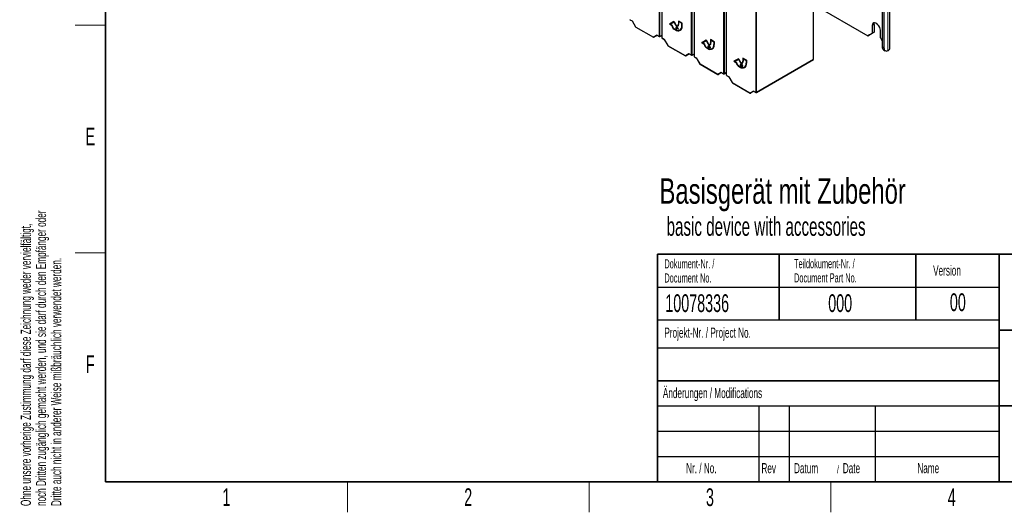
# Paper-space layout 'Blatt4' of a CAD drawing. Header units: millimetres. Extents: x 5 to 418, y 2 to 292.
# Tile 1 of 65: x 9 to 203, y 6 to 103. Entities that reach past the tile are written whole.
import ezdxf

# ---------------------------------------------------------------- set-up
doc = ezdxf.new("R2010")
doc.units = ezdxf.units.MM
doc.layers.add('SLD-0', color=7, linetype='Continuous')
doc.styles.add('SLDTEXTSTYLE0', font='TXT', dxfattribs={"width": 0.7})
doc.styles.add('SLDTEXTSTYLE1', font='TXT', dxfattribs={"width": 0.605})

psp = doc.layouts.new('Blatt4')

# ---------------------------------------------------------------- linework, layer by layer
at = {"color": 7, "linetype": 'Continuous', "lineweight": 25}
for p, q in [((180.88, 97.7), (180.88, 220.18)), ((179.36, 113.08), (179.36, 97.95)), ((179.71, 112.88), (179.71, 97.75)), ((148.58, 109.64), (148.58, 92.39)), ((165.8, 95.5), (165.8, 109.05)), ((135.85, 107.84), (135.85, 99.74)), ((142.22, 108.08), (142.22, 96.07)), ((165.8, 106.29), (176.53, 100.1)), ((129.55, 103.3), (129.98, 103.06)), ((129.98, 103.06), (130.65, 101.89)), ((130.7, 101.85), (134.17, 99.84)), ((138.24, 102.94), (137.36, 102.43)), ((137.39, 102.45), (137.36, 102.43)), ((137.36, 102.43), (137.84, 102.15)), ((138.24, 102.94), (137.39, 102.45)), ((137.39, 102.45), (137.88, 102.17)), ((137.49, 102.42), (138.24, 102.85)), ((137.89, 102.19), (137.49, 102.42)), ((137.88, 102.17), (137.84, 102.15)), ((139.13, 101.41), (138.24, 102.94)), ((138.28, 102.88), (138.24, 102.85)), ((138.24, 102.85), (139, 101.55)), ((138.28, 102.88), (139.03, 101.57)), ((138.56, 101.35), (138.28, 101.51)), ((138.28, 101.45), (138.56, 101.29)), ((138.31, 101.47), (138.6, 101.31)), ((139, 101.55), (138.6, 101.78)), ((138.68, 101.71), (138.65, 101.69)), ((138.65, 101.69), (139.13, 101.41)), ((138.68, 101.71), (139.09, 101.47)), ((138.77, 101.37), (138.73, 101.35)), ((138.73, 101.35), (138.78, 101.35)), ((139, 102.09), (138.96, 102.06)), ((138.96, 102.06), (139, 102)), ((139, 102.09), (139.03, 102.02)), ((139.03, 101.57), (139, 101.55)), ((139.83, 102.64), (139.13, 103.04)), ((139.13, 103.04), (139.13, 102.43)), ((139.16, 103.02), (139.16, 102.45)), ((139.22, 102.97), (139.18, 102.95)), ((139.18, 102.4), (139.18, 102.95)), ((139.18, 102.95), (139.78, 102.6)), ((139.22, 102.97), (139.82, 102.63)), ((139.42, 101.26), (139.46, 101.28)), ((139.82, 102.63), (139.78, 102.6)), ((139.78, 102.6), (139.78, 102.05)), ((139.82, 102.63), (139.82, 102.07)), ((139.83, 102.02), (139.83, 102.64)), ((177.42, 102.14), (177.42, 100.61)), ((177.77, 102.34), (177.77, 100.81)), ((179.01, 99.69), (179.01, 101.22)), ((134.93, 100.2), (134.3, 99.84)), ((134.89, 100.22), (135.32, 99.98)), ((135.44, 99.98), (135.85, 100.21)), ((135.92, 99.63), (136.34, 99.39)), ((136.34, 99.39), (137.01, 98.22)), ((144.61, 99.27), (143.72, 98.76)), ((144.61, 99.27), (143.76, 98.78)), ((143.85, 98.74), (144.61, 99.18)), ((145.49, 97.74), (144.61, 99.27)), ((144.64, 99.2), (144.61, 99.18)), ((144.61, 99.18), (145.36, 97.87)), ((144.64, 99.2), (145.4, 97.89)), ((146.2, 98.96), (145.49, 99.37)), ((145.49, 99.37), (145.49, 98.76)), ((145.53, 99.35), (145.53, 98.78)), ((145.58, 99.3), (145.54, 99.28)), ((145.54, 98.73), (145.54, 99.28)), ((145.54, 99.28), (146.15, 98.93)), ((145.58, 99.3), (146.18, 98.95)), ((176.53, 100.1), (177.42, 100.61)), ((176.89, 100.3), (176.53, 100.1)), ((177.77, 100.81), (176.89, 100.3)), ((177.42, 100.61), (177.77, 100.81)), ((179.01, 99.69), (179.36, 99.08)), ((137.06, 98.17), (140.54, 96.17)), ((143.76, 98.78), (143.72, 98.76)), ((143.72, 98.76), (144.2, 98.48)), ((143.76, 98.78), (144.24, 98.5)), ((144.25, 98.51), (143.85, 98.74)), ((144.24, 98.5), (144.2, 98.48)), ((144.93, 97.68), (144.64, 97.84)), ((144.64, 97.78), (144.93, 97.61)), ((144.68, 97.8), (144.96, 97.63)), ((145.36, 97.87), (144.96, 98.1)), ((145.05, 98.03), (145.01, 98.01)), ((145.01, 98.01), (145.49, 97.74)), ((145.05, 98.03), (145.46, 97.8)), ((145.13, 97.7), (145.09, 97.68)), ((145.09, 97.68), (145.14, 97.68)), ((145.36, 98.41), (145.33, 98.39)), ((145.33, 98.39), (145.36, 98.33)), ((145.36, 98.41), (145.4, 98.35)), ((145.4, 97.89), (145.36, 97.87)), ((145.79, 97.59), (145.82, 97.61)), ((146.18, 98.95), (146.15, 98.93)), ((146.15, 98.93), (146.15, 98.38)), ((146.18, 98.95), (146.18, 98.4)), ((146.2, 98.35), (146.2, 98.96)), ((179.62, 97.38), (179.97, 97.18)), ((180.51, 97.19), (180.59, 97.24)), ((141.29, 96.53), (140.67, 96.17)), ((141.25, 96.55), (141.68, 96.3)), ((141.81, 96.3), (142.22, 96.54)), ((142.28, 95.96), (142.71, 95.71)), ((142.7, 95.71), (143.38, 94.55)), ((150.97, 95.59), (150.09, 95.08)), ((150.97, 95.59), (150.12, 95.1)), ((150.22, 95.07), (150.97, 95.51)), ((151.85, 94.06), (150.97, 95.59)), ((151.01, 95.53), (150.97, 95.51)), ((150.97, 95.51), (151.73, 94.2)), ((151.01, 95.53), (151.76, 94.22)), ((152.56, 95.29), (151.85, 95.7)), ((151.85, 95.7), (151.85, 95.08)), ((151.89, 95.68), (151.89, 95.1)), ((151.94, 95.62), (151.91, 95.6)), ((151.91, 95.05), (151.91, 95.6)), ((151.91, 95.6), (152.51, 95.26)), ((151.94, 95.62), (152.54, 95.28)), ((154.54, 88.95), (165.78, 95.44)), ((143.42, 94.5), (146.9, 92.49)), ((150.12, 95.1), (150.09, 95.08)), ((150.09, 95.08), (150.57, 94.81)), ((150.12, 95.1), (150.6, 94.83)), ((150.62, 94.84), (150.22, 95.07)), ((150.6, 94.83), (150.57, 94.81)), ((151.29, 94), (151.01, 94.16)), ((151.01, 94.1), (151.29, 93.94)), ((151.04, 94.12), (151.32, 93.96)), ((151.73, 94.2), (151.32, 94.43)), ((151.41, 94.36), (151.38, 94.34)), ((151.38, 94.34), (151.85, 94.06)), ((151.41, 94.36), (151.82, 94.12)), ((151.49, 94.03), (151.46, 94.01)), ((151.46, 94.01), (151.51, 94.01)), ((151.72, 94.74), (151.69, 94.72)), ((151.69, 94.72), (151.73, 94.65)), ((151.72, 94.74), (151.76, 94.68)), ((151.76, 94.22), (151.73, 94.2)), ((152.15, 93.92), (152.19, 93.94)), ((152.54, 95.28), (152.51, 95.26)), ((152.51, 95.26), (152.51, 94.71)), ((152.54, 95.28), (152.54, 94.73)), ((152.56, 94.68), (152.56, 95.29)), ((147.65, 92.85), (147.03, 92.49)), ((147.62, 92.88), (148.05, 92.63)), ((148.17, 92.63), (148.58, 92.87)), ((148.64, 92.28), (149.07, 92.04)), ((149.07, 92.04), (149.74, 90.87)), ((149.79, 90.83), (153.27, 88.82)), ((154.02, 89.18), (153.39, 88.82)), ((153.98, 89.2), (154.41, 88.95))]:
    psp.add_line(p, q, dxfattribs=at)
at = {"color": 7, "linetype": 'Continuous', "lineweight": 18}
for p, q in [((180.51, 219.66), (180.51, 97.19)), ((148.02, 92.69), (148.02, 109.32)), ((148.2, 109.42), (148.2, 92.68)), ((148.62, 109.66), (148.62, 92.34)), ((135.29, 100.03), (135.29, 107.56)), ((135.47, 107.65), (135.47, 100.03)), ((135.89, 107.86), (135.89, 99.69)), ((141.66, 96.36), (141.66, 107.87)), ((141.83, 107.89), (141.83, 96.36)), ((142.25, 108.11), (142.25, 96.01)), ((154.38, 89.01), (154.38, 108.27)), ((154.56, 108.27), (154.56, 89.01)), ((129.53, 103.36), (129.98, 103.1)), ((129.98, 103.1), (130.67, 101.91)), ((130.67, 101.91), (134.15, 99.9)), ((138.31, 101.47), (138.28, 101.45)), ((138.6, 101.31), (138.56, 101.29)), ((139.16, 102.45), (139.13, 102.43)), ((139.82, 102.07), (139.78, 102.05)), ((177.77, 102.34), (177.42, 102.14)), ((134.15, 99.9), (134.84, 100.3)), ((134.84, 100.3), (135.29, 100.03)), ((135.47, 100.03), (135.85, 100.26)), ((135.89, 99.69), (136.34, 99.43)), ((136.34, 99.43), (137.03, 98.23)), ((137.03, 98.23), (140.51, 96.22)), ((144.68, 97.8), (144.64, 97.78)), ((144.96, 97.63), (144.93, 97.61)), ((145.53, 98.78), (145.49, 98.76)), ((146.18, 98.4), (146.15, 98.38)), ((179.36, 97.95), (179.71, 97.75)), ((140.51, 96.22), (141.2, 96.62)), ((141.2, 96.62), (141.66, 96.36)), ((141.83, 96.36), (142.22, 96.58)), ((142.25, 96.01), (142.71, 95.75)), ((142.71, 95.75), (143.4, 94.56)), ((154.56, 89.01), (165.8, 95.5)), ((143.4, 94.56), (146.88, 92.55)), ((151.04, 94.12), (151.01, 94.1)), ((151.32, 93.96), (151.29, 93.94)), ((151.89, 95.1), (151.85, 95.08)), ((152.54, 94.73), (152.51, 94.71)), ((146.88, 92.55), (147.57, 92.95)), ((147.57, 92.95), (148.02, 92.69)), ((148.2, 92.68), (148.58, 92.91)), ((148.62, 92.34), (149.07, 92.08)), ((149.07, 92.08), (149.76, 90.88)), ((149.76, 90.88), (153.24, 88.88)), ((153.24, 88.88), (153.93, 89.27)), ((153.93, 89.27), (154.38, 89.01))]:
    psp.add_line(p, q, dxfattribs=at)
at = {"color": 7, "linetype": 'Continuous', "lineweight": 25, "flags": 128}
for points in [[(179.01, 101.22), (178.98, 101.5), (178.88, 101.79), (178.73, 102.07), (178.54, 102.32), (178.33, 102.52), (178.1, 102.65), (177.88, 102.71), (177.69, 102.67), (177.54, 102.56), (177.45, 102.38), (177.42, 102.14)], [(177.77, 102.34), (177.8, 102.58), (177.86, 102.71)], [(179.71, 97.75), (179.73, 97.57), (179.77, 97.42), (179.85, 97.29), (179.94, 97.2), (180.06, 97.14), (180.2, 97.12), (180.35, 97.14), (180.51, 97.19)]]:
    psp.add_lwpolyline(points, dxfattribs=at)
at = {"color": 7, "linetype": 'Continuous', "lineweight": 18}
for centre, radius, start, end in [((144.88, 77.28), 28.43, 119.9888, 120.0351), ((130.73, 101.9), 0.0628, 174.3177, 234.3701), ((134.25, 99.95), 0.115, 204.6715, 294.7694), ((134.21, 99.89), 0.0628, 174.3177, 234.3701), ((135.38, 100.2), 0.193, 242.6565, 296.7662), ((135.36, 100.03), 0.0628, 174.3177, 234.3701), ((135.41, 100.02), 0.0595, 305.5752, 7.7049), ((135.92, 99.74), 0.0617, 185.0787, 246.2415), ((135.95, 99.68), 0.0628, 174.3177, 234.3701), ((151.24, 73.61), 28.43, 119.9888, 120.0351), ((137.1, 98.23), 0.0628, 174.3177, 234.3701), ((140.62, 96.27), 0.115, 204.6715, 294.7694), ((140.58, 96.22), 0.0628, 174.3177, 234.3701), ((141.74, 96.53), 0.193, 242.6565, 296.7662), ((141.72, 96.35), 0.0628, 174.3177, 234.3701), ((141.77, 96.35), 0.0595, 305.5752, 7.7049), ((142.28, 96.07), 0.0617, 185.0787, 246.2415), ((142.32, 96.01), 0.0628, 174.3177, 234.3701), ((157.61, 69.94), 28.43, 119.9888, 120.0351), ((143.46, 94.55), 0.0628, 174.3177, 234.3701), ((146.98, 92.6), 0.115, 204.6715, 294.7694), ((146.94, 92.54), 0.0628, 174.3177, 234.3701), ((148.11, 92.86), 0.193, 242.6565, 296.7662), ((148.08, 92.68), 0.0628, 174.3177, 234.3701), ((148.14, 92.68), 0.0595, 305.5752, 7.7049), ((148.64, 92.4), 0.0617, 185.0787, 246.2415), ((148.68, 92.33), 0.0628, 174.3177, 234.3701), ((163.97, 66.26), 28.43, 119.9888, 120.0351), ((149.82, 90.88), 0.0628, 174.3177, 234.3701), ((153.34, 88.92), 0.115, 204.6715, 294.7694), ((153.3, 88.87), 0.0628, 174.3177, 234.3701), ((154.47, 89.18), 0.193, 242.6565, 296.7662), ((154.45, 89.01), 0.0628, 174.3177, 234.3701), ((154.5, 89), 0.0595, 305.5752, 7.7049)]:
    psp.add_arc(centre, radius, start, end, dxfattribs=at)
at = {"color": 7, "linetype": 'Continuous', "lineweight": 25}
for centre, radius, start, end in [((130.76, 101.96), 0.125, 210, 240.0027), ((138.81, 102.27), 0.974, 186.8334, 237.1491), ((138.84, 102.29), 0.974, 186.8334, 237.1491), ((138.73, 102.22), 0.845, 182.6055, 237.3945), ((139.04, 101.93), 0.753, 230.7967, 9.214), ((139.06, 101.9), 0.786, 230.7967, 9.214), ((139.43, 101.81), 0.835, 182.1237, 213.0088), ((139.12, 102.04), 0.905, 234.3824, 294.3071), ((139.42, 101.82), 0.788, 184.9133, 203.6336), ((139.43, 101.8), 0.787, 188.133, 214.2787), ((138.73, 102.39), 0.402, 305.698, 5.6204), ((138.76, 102.41), 0.402, 305.698, 5.6204), ((138.74, 102.36), 0.44, 305.698, 5.6204), ((139, 101.97), 0.827, 304.0564, 7.2558), ((134.24, 99.95), 0.125, 240.0027, 300.0054), ((135.38, 100.08), 0.125, 240.0027, 299.9975), ((135.98, 99.74), 0.125, 180, 240.0027), ((137.12, 98.28), 0.125, 210, 240.0027), ((145.17, 98.6), 0.974, 186.8334, 237.1491), ((145.21, 98.62), 0.974, 186.8334, 237.1491), ((145.1, 98.55), 0.845, 182.6055, 237.3945), ((145.4, 98.26), 0.753, 230.7967, 9.214), ((145.42, 98.22), 0.786, 230.7967, 9.214), ((145.79, 98.13), 0.835, 182.1237, 213.0088), ((145.49, 98.37), 0.905, 234.3824, 294.3071), ((145.78, 98.15), 0.788, 184.9133, 203.6346), ((145.79, 98.12), 0.787, 188.133, 214.2787), ((145.09, 98.72), 0.402, 305.698, 5.6204), ((145.13, 98.74), 0.402, 305.698, 5.6204), ((145.11, 98.68), 0.44, 305.698, 5.6204), ((145.36, 98.3), 0.827, 304.0564, 7.2558), ((179.98, 97.89), 0.623, 174.0618, 234.626), ((180.3, 97.74), 0.575, 300.4693, 356.1103), ((140.6, 96.27), 0.125, 240.0027, 300.0054), ((141.74, 96.41), 0.125, 240.0027, 299.9975), ((142.34, 96.07), 0.125, 180, 240.0027), ((143.49, 94.61), 0.125, 210, 240.0027), ((151.53, 94.92), 0.974, 186.8334, 237.1491), ((151.57, 94.94), 0.974, 186.8334, 237.1491), ((151.46, 94.88), 0.845, 182.6055, 237.3945), ((151.77, 94.59), 0.753, 230.7967, 9.214), ((151.79, 94.55), 0.786, 230.7967, 9.214), ((152.16, 94.46), 0.835, 182.1237, 213.0088), ((151.85, 94.7), 0.905, 234.3824, 294.3071), ((152.15, 94.48), 0.788, 184.9134, 203.6359), ((152.16, 94.45), 0.787, 188.133, 214.2787), ((151.45, 95.04), 0.402, 305.698, 5.6204), ((151.49, 95.06), 0.402, 305.698, 5.6204), ((151.47, 95.01), 0.44, 305.698, 5.6204), ((151.72, 94.62), 0.827, 304.0564, 7.2558), ((146.97, 92.6), 0.125, 240.0027, 300.0054), ((148.11, 92.74), 0.125, 240.0027, 299.9975), ((148.71, 92.39), 0.125, 180, 240.0027), ((149.85, 90.93), 0.125, 210, 240.0027), ((153.33, 88.93), 0.125, 240.0027, 300.0054), ((154.47, 89.06), 0.125, 240.0027, 299.9975)]:
    psp.add_arc(centre, radius, start, end, dxfattribs=at)
for centre, major_axis, ratio, start_param, end_param in [((130.07, 103.15), (0.0912, 0.0912), 0.317888, 2.441094, 3.056612), ((134.93, 100.35), (0, 0.133), 0.717434, 1.963397, 2.748877), ((136.43, 99.48), (0.0912, 0.0912), 0.317888, 2.441094, 3.056612), ((141.29, 96.67), (0, 0.133), 0.717434, 1.963397, 2.748877), ((142.8, 95.8), (0.0912, 0.0912), 0.317888, 2.441094, 3.056612), ((165.71, 95.55), (-0.062, 0.108), 0.577557, 3.141594, 3.927224), ((147.65, 93), (0, 0.133), 0.717434, 1.963397, 2.748877), ((149.16, 92.13), (0.0912, 0.0912), 0.317888, 2.441094, 3.056612), ((154.02, 89.32), (0, 0.133), 0.717434, 1.963397, 2.748877)]:
    psp.add_ellipse(centre, major_axis=major_axis, ratio=ratio, start_param=start_param, end_param=end_param, dxfattribs=at)
at = {"layer": 'SLD-0', "lineweight": 35}
for p, q in [((26, 282.5), (26, 12)), ((135, 57), (408, 57)), ((135, 57), (135, 12)), ((159, 57), (159, 44)), ((186, 57), (186, 44)), ((202.5, 57), (202.5, 12)), ((202.5, 42), (259, 42)), ((135, 32), (202.5, 32)), ((202.5, 27), (259, 27)), ((26, 12), (408, 12)), ((135, 12), (408, 12))]:
    psp.add_line(p, q, dxfattribs=at)
at = {"layer": 'SLD-0', "lineweight": 18}
for p, q in [((20, 102.25), (26, 102.25)), ((20, 57.25), (26, 57.25)), ((73.75, 6), (73.75, 12)), ((121.5, 6), (121.5, 12)), ((169.25, 6), (169.25, 12))]:
    psp.add_line(p, q, dxfattribs=at)
at = {"layer": 'SLD-0'}
for p, q in [((135, 50.5), (202.5, 50.5)), ((135, 38.5), (202.5, 38.5)), ((135, 27), (202.5, 27)), ((155, 27), (155, 12)), ((161, 27), (161, 12)), ((178, 27), (178, 12)), ((135, 22), (202.5, 22)), ((135, 17), (202.5, 17))]:
    psp.add_line(p, q, dxfattribs=at)
at = {"layer": 'SLD-0', "lineweight": 25}
psp.add_line((135, 44), (202.5, 44), dxfattribs=at)

# ---------------------------------------------------------------- texts
at = {"layer": 'SLD-0', "char_height": 2, "attachment_point": 1, "rotation": 90, "style": 'SLDTEXTSTYLE1'}
for s, insert in [('noch Dritten zugänglich gemacht werden, und sie darf durch den Empfänger oder', (12.23, 7.24)), ('Ohne unsere vorherige Zustimmung darf diese Zeichnung weder vervielfältigt,', (9.23, 7.24)), ('Dritte auch nicht in anderer Weise mißbräuchlich verwendet werden.', (15.23, 7.24))]:
    psp.add_mtext(s, dxfattribs=dict(at, insert=insert))
at = {"layer": 'SLD-0', "style": 'SLDTEXTSTYLE1'}
for s, insert, char_height, attachment_point in [('E', (22.98, 82), 3.5, 2), ('Dokument-Nr. /', (136.35, 55.99), 1.8, 1), ('Teildokument-Nr. /', (161.96, 56.01), 1.8, 1), ('Version', (189.43, 54.76), 2, 1), ('Document No.', (136.35, 53.19), 1.8, 1), ('Document Part No.', (161.96, 53.21), 1.8, 1), ('10078336', (136.53, 49.06), 3.5, 1), ('000', (168.71, 49.06), 3.5, 1), ('00', (194.31, 49.25), 3.5, 2), ('Projekt-Nr. / Project No.', (136.35, 42.48), 2, 1), ('F', (22.95, 37), 3.5, 2), ('Änderungen / Modifications', (136.05, 30.56), 2, 1), ('Nr. / No.', (140.64, 15.72), 2, 1), ('Rev', (155.52, 15.72), 2, 1), ('Datum', (161.95, 15.72), 2, 1), ('Date', (171.59, 15.72), 2, 1), ('Name', (186.31, 15.73), 2, 1), ('/', (170.43, 15.22), 1.5, 1), ('1', (49.85, 10.74), 3.5, 2), ('2', (97.6, 10.74), 3.5, 2), ('3', (145.35, 10.74), 3.5, 2), ('4', (193.1, 10.74), 3.5, 2)]:
    psp.add_mtext(s, dxfattribs=dict(at, insert=insert, char_height=char_height, attachment_point=attachment_point))
at = {"layer": 'SLD-0', "color": 7, "attachment_point": 1}
for s, insert, char_height, style in [('Basisgerät mit Zubehör', (135.39, 71.98), 5.0271, 'SLDTEXTSTYLE0'), ('basic device with accessories', (136.78, 64.32), 3.7042, 'SLDTEXTSTYLE1')]:
    psp.add_mtext(s, dxfattribs=dict(at, insert=insert, char_height=char_height, style=style))

doc.saveas('drawing.dxf')
